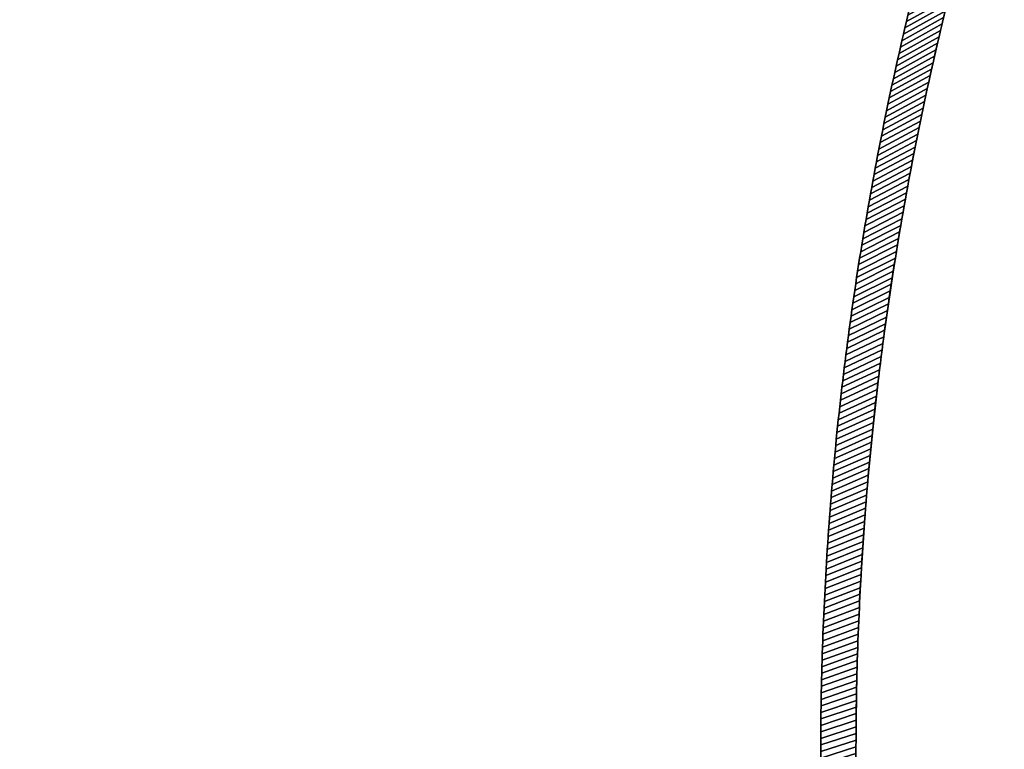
# Model space of a CAD drawing. Extents: x -14.9 to 10.6, y -11.3 to 8.7.
# Tile 12 of 13: x 4 to 10.6, y -1.2 to 3.7. Entities that reach past the tile are written whole.
import ezdxf

# ---------------------------------------------------------------- set-up
doc = ezdxf.new("R2010")
doc.units = 0
doc.header["$MEASUREMENT"] = 0
doc.layers.get('0').update_dxf_attribs({"linetype": 'CONTINUOUS'})

msp = doc.modelspace()

# ---------------------------------------------------------------- linework, layer by layer
at = {"elevation": -7.7762}
msp.add_lwpolyline([(10.5531, -7.7074), (9.4926, -11.1843, -0.326191), (9.3799, -11.2666), (8.7916, -11.2666), (-14.6762, -11.2666, -0.376322), (-14.8817, -11.0321), (-14.8817, -11.0314), (-14.8817, 8.4989, -0.376322), (-14.6762, 8.7334), (8.7916, 8.7334), (9.3799, 8.7334, -0.32213), (9.492, 8.6528), (10.5531, 5.1743, -0.164351), (10.5529, 5.0985, 0.155264), (10.553, -7.6316, -0.162918)], format="xyb", close=True, dxfattribs=at)

# ---------------------------------------------------------------- meshes
mesh = msp.add_polymesh((2, 9))
for k, corner in enumerate([(9.8535, 3.4253, -8.0124), (9.8632, 3.4679, -8.0124), (9.873, 3.5105, -8.0124), (9.8828, 3.5531, -8.0124), (9.8928, 3.5957, -8.0124), (9.9029, 3.6383, -8.0124), (9.913, 3.6808, -8.0124), (9.9232, 3.7233, -8.0124), (9.9336, 3.7658, -8.0124), (10.1316, 3.5793, -7.7762), (10.142, 3.6226, -7.7762), (10.1524, 3.6658, -7.7762), (10.1629, 3.7091, -7.7762), (10.1735, 3.7523, -7.7762), (10.1841, 3.7955, -7.7762), (10.1949, 3.8386, -7.7762), (10.2058, 3.8818, -7.7762), (10.2167, 3.9249, -7.7762)]):
    mesh.set_mesh_vertex(divmod(k, 9), corner)
mesh = msp.add_polymesh((2, 9))
for k, corner in enumerate([(9.9232, 3.7233, 6.73), (9.913, 3.6808, 6.73), (9.9029, 3.6383, 6.73), (9.8928, 3.5957, 6.73), (9.8828, 3.5531, 6.73), (9.873, 3.5105, 6.73), (9.8632, 3.4679, 6.73), (9.8535, 3.4253, 6.73), (9.8438, 3.3827, 6.73), (10.2058, 3.8818, 6.4938), (10.1949, 3.8386, 6.4938), (10.1841, 3.7955, 6.4938), (10.1735, 3.7523, 6.4938), (10.1629, 3.7091, 6.4938), (10.1524, 3.6658, 6.4938), (10.142, 3.6226, 6.4938), (10.1316, 3.5793, 6.4938), (10.1214, 3.536, 6.4938)]):
    mesh.set_mesh_vertex(divmod(k, 9), corner)
mesh = msp.add_polymesh((2, 9))
for k, corner in enumerate([(9.779, 3.0836, -8.0124), (9.788, 3.1264, -8.0124), (9.7971, 3.1691, -8.0124), (9.8062, 3.2119, -8.0124), (9.8155, 3.2546, -8.0124), (9.8249, 3.2973, -8.0124), (9.8343, 3.34, -8.0124), (9.8438, 3.3827, -8.0124), (9.8535, 3.4253, -8.0124), (10.0524, 3.2323, -7.7762), (10.062, 3.2758, -7.7762), (10.0717, 3.3192, -7.7762), (10.0814, 3.3626, -7.7762), (10.0913, 3.406, -7.7762), (10.1012, 3.4493, -7.7762), (10.1113, 3.4927, -7.7762), (10.1214, 3.536, -7.7762), (10.1316, 3.5793, -7.7762)]):
    mesh.set_mesh_vertex(divmod(k, 9), corner)
mesh = msp.add_polymesh((2, 9))
for k, corner in enumerate([(9.8438, 3.3827, 6.73), (9.8343, 3.34, 6.73), (9.8249, 3.2973, 6.73), (9.8155, 3.2546, 6.73), (9.8062, 3.2119, 6.73), (9.7971, 3.1691, 6.73), (9.788, 3.1264, 6.73), (9.779, 3.0836, 6.73), (9.7701, 3.0408, 6.73), (10.1214, 3.536, 6.4938), (10.1113, 3.4927, 6.4938), (10.1012, 3.4493, 6.4938), (10.0913, 3.406, 6.4938), (10.0814, 3.3626, 6.4938), (10.0717, 3.3192, 6.4938), (10.062, 3.2758, 6.4938), (10.0524, 3.2323, 6.4938), (10.0429, 3.1888, 6.4938)]):
    mesh.set_mesh_vertex(divmod(k, 9), corner)
mesh = msp.add_polymesh((2, 9))
for k, corner in enumerate([(9.7701, 3.0408, 6.73), (9.7612, 2.998, 6.73), (9.7525, 2.9551, 6.73), (9.7438, 2.9123, 6.73), (9.7353, 2.8694, 6.73), (9.7268, 2.8265, 6.73), (9.7184, 2.7836, 6.73), (9.7101, 2.7407, 6.73), (9.7019, 2.6977, 6.73), (10.0429, 3.1888, 6.4938), (10.0335, 3.1454, 6.4938), (10.0242, 3.1019, 6.4938), (10.015, 3.0583, 6.4938), (10.0059, 3.0148, 6.4938), (9.9969, 2.9712, 6.4938), (9.9879, 2.9276, 6.4938), (9.9791, 2.884, 6.4938), (9.9703, 2.8404, 6.4938)]):
    mesh.set_mesh_vertex(divmod(k, 9), corner)
mesh = msp.add_polymesh((2, 9))
for k, corner in enumerate([(9.7101, 2.7407, -8.0124), (9.7184, 2.7836, -8.0124), (9.7268, 2.8265, -8.0124), (9.7353, 2.8694, -8.0124), (9.7438, 2.9123, -8.0124), (9.7525, 2.9551, -8.0124), (9.7612, 2.998, -8.0124), (9.7701, 3.0408, -8.0124), (9.779, 3.0836, -8.0124), (9.9791, 2.884, -7.7762), (9.9879, 2.9276, -7.7762), (9.9969, 2.9712, -7.7762), (10.0059, 3.0148, -7.7762), (10.015, 3.0583, -7.7762), (10.0242, 3.1019, -7.7762), (10.0335, 3.1454, -7.7762), (10.0429, 3.1888, -7.7762), (10.0524, 3.2323, -7.7762)]):
    mesh.set_mesh_vertex(divmod(k, 9), corner)
mesh = msp.add_polymesh((2, 9))
for k, corner in enumerate([(9.7019, 2.6977, 6.73), (9.6938, 2.6548, 6.73), (9.6858, 2.6118, 6.73), (9.6778, 2.5688, 6.73), (9.67, 2.5258, 6.73), (9.6622, 2.4828, 6.73), (9.6545, 2.4397, 6.73), (9.6469, 2.3967, 6.73), (9.6394, 2.3536, 6.73), (9.9703, 2.8404, 6.4938), (9.9617, 2.7968, 6.4938), (9.9531, 2.7531, 6.4938), (9.9446, 2.7094, 6.4938), (9.9363, 2.6657, 6.4938), (9.928, 2.622, 6.4938), (9.9198, 2.5783, 6.4938), (9.9117, 2.5346, 6.4938), (9.9037, 2.4908, 6.4938)]):
    mesh.set_mesh_vertex(divmod(k, 9), corner)
mesh = msp.add_polymesh((2, 9))
for k, corner in enumerate([(9.6469, 2.3967, -8.0124), (9.6545, 2.4397, -8.0124), (9.6622, 2.4828, -8.0124), (9.67, 2.5258, -8.0124), (9.6778, 2.5688, -8.0124), (9.6858, 2.6118, -8.0124), (9.6938, 2.6548, -8.0124), (9.7019, 2.6977, -8.0124), (9.7101, 2.7407, -8.0124), (9.9117, 2.5346, -7.7762), (9.9198, 2.5783, -7.7762), (9.928, 2.622, -7.7762), (9.9363, 2.6657, -7.7762), (9.9446, 2.7094, -7.7762), (9.9531, 2.7531, -7.7762), (9.9617, 2.7968, -7.7762), (9.9703, 2.8404, -7.7762), (9.9791, 2.884, -7.7762)]):
    mesh.set_mesh_vertex(divmod(k, 9), corner)
mesh = msp.add_polymesh((2, 9))
for k, corner in enumerate([(9.5894, 2.0517, -8.0124), (9.5963, 2.0949, -8.0124), (9.6033, 2.138, -8.0124), (9.6103, 2.1812, -8.0124), (9.6175, 2.2243, -8.0124), (9.6247, 2.2674, -8.0124), (9.632, 2.3105, -8.0124), (9.6394, 2.3536, -8.0124), (9.6469, 2.3967, -8.0124), (9.8502, 2.184, -7.7762), (9.8576, 2.2279, -7.7762), (9.865, 2.2717, -7.7762), (9.8726, 2.3156, -7.7762), (9.8802, 2.3594, -7.7762), (9.8879, 2.4032, -7.7762), (9.8958, 2.447, -7.7762), (9.9037, 2.4908, -7.7762), (9.9117, 2.5346, -7.7762)]):
    mesh.set_mesh_vertex(divmod(k, 9), corner)
mesh = msp.add_polymesh((2, 9))
for k, corner in enumerate([(9.6394, 2.3536, 6.73), (9.632, 2.3105, 6.73), (9.6247, 2.2674, 6.73), (9.6175, 2.2243, 6.73), (9.6103, 2.1812, 6.73), (9.6033, 2.138, 6.73), (9.5963, 2.0949, 6.73), (9.5894, 2.0517, 6.73), (9.5826, 2.0085, 6.73), (9.9037, 2.4908, 6.4938), (9.8958, 2.447, 6.4938), (9.8879, 2.4032, 6.4938), (9.8802, 2.3594, 6.4938), (9.8726, 2.3156, 6.4938), (9.865, 2.2717, 6.4938), (9.8576, 2.2279, 6.4938), (9.8502, 2.184, 6.4938), (9.8429, 2.1401, 6.4938)]):
    mesh.set_mesh_vertex(divmod(k, 9), corner)
mesh = msp.add_polymesh((2, 9))
for k, corner in enumerate([(9.5376, 1.7058, -8.0124), (9.5438, 1.7491, -8.0124), (9.55, 1.7923, -8.0124), (9.5564, 1.8356, -8.0124), (9.5628, 1.8788, -8.0124), (9.5693, 1.9221, -8.0124), (9.5759, 1.9653, -8.0124), (9.5826, 2.0085, -8.0124), (9.5894, 2.0517, -8.0124), (9.7947, 1.8324, -7.7762), (9.8013, 1.8764, -7.7762), (9.808, 1.9204, -7.7762), (9.8148, 1.9644, -7.7762), (9.8217, 2.0083, -7.7762), (9.8287, 2.0523, -7.7762), (9.8358, 2.0962, -7.7762), (9.8429, 2.1401, -7.7762), (9.8502, 2.184, -7.7762)]):
    mesh.set_mesh_vertex(divmod(k, 9), corner)
mesh = msp.add_polymesh((2, 9))
for k, corner in enumerate([(9.5826, 2.0085, 6.73), (9.5759, 1.9653, 6.73), (9.5693, 1.9221, 6.73), (9.5628, 1.8788, 6.73), (9.5564, 1.8356, 6.73), (9.55, 1.7923, 6.73), (9.5438, 1.7491, 6.73), (9.5376, 1.7058, 6.73), (9.5315, 1.6625, 6.73), (9.8429, 2.1401, 6.4938), (9.8358, 2.0962, 6.4938), (9.8287, 2.0523, 6.4938), (9.8217, 2.0083, 6.4938), (9.8148, 1.9644, 6.4938), (9.808, 1.9204, 6.4938), (9.8013, 1.8764, 6.4938), (9.7947, 1.8324, 6.4938), (9.7882, 1.7884, 6.4938)]):
    mesh.set_mesh_vertex(divmod(k, 9), corner)
mesh = msp.add_polymesh((2, 9))
for k, corner in enumerate([(9.5315, 1.6625, 6.73), (9.5255, 1.6192, 6.73), (9.5196, 1.5759, 6.73), (9.5138, 1.5325, 6.73), (9.5081, 1.4892, 6.73), (9.5025, 1.4458, 6.73), (9.4969, 1.4025, 6.73), (9.4915, 1.3591, 6.73), (9.4861, 1.3157, 6.73), (9.7882, 1.7884, 6.4938), (9.7817, 1.7444, 6.4938), (9.7754, 1.7004, 6.4938), (9.7692, 1.6563, 6.4938), (9.763, 1.6122, 6.4938), (9.757, 1.5682, 6.4938), (9.751, 1.5241, 6.4938), (9.7451, 1.48, 6.4938), (9.7394, 1.4359, 6.4938)]):
    mesh.set_mesh_vertex(divmod(k, 9), corner)
mesh = msp.add_polymesh((2, 9))
for k, corner in enumerate([(9.4915, 1.3591, -8.0124), (9.4969, 1.4025, -8.0124), (9.5025, 1.4458, -8.0124), (9.5081, 1.4892, -8.0124), (9.5138, 1.5325, -8.0124), (9.5196, 1.5759, -8.0124), (9.5255, 1.6192, -8.0124), (9.5315, 1.6625, -8.0124), (9.5376, 1.7058, -8.0124), (9.7451, 1.48, -7.7762), (9.751, 1.5241, -7.7762), (9.757, 1.5682, -7.7762), (9.763, 1.6122, -7.7762), (9.7692, 1.6563, -7.7762), (9.7754, 1.7004, -7.7762), (9.7817, 1.7444, -7.7762), (9.7882, 1.7884, -7.7762), (9.7947, 1.8324, -7.7762)]):
    mesh.set_mesh_vertex(divmod(k, 9), corner)
mesh = msp.add_polymesh((2, 9))
for k, corner in enumerate([(9.4511, 1.0117, -8.0124), (9.4558, 1.0551, -8.0124), (9.4606, 1.0986, -8.0124), (9.4656, 1.142, -8.0124), (9.4706, 1.1855, -8.0124), (9.4757, 1.2289, -8.0124), (9.4808, 1.2723, -8.0124), (9.4861, 1.3157, -8.0124), (9.4915, 1.3591, -8.0124), (9.7016, 1.1267, -7.7762), (9.7067, 1.1709, -7.7762), (9.7119, 1.2151, -7.7762), (9.7172, 1.2593, -7.7762), (9.7226, 1.3035, -7.7762), (9.7281, 1.3476, -7.7762), (9.7337, 1.3917, -7.7762), (9.7394, 1.4359, -7.7762), (9.7451, 1.48, -7.7762)]):
    mesh.set_mesh_vertex(divmod(k, 9), corner)
mesh = msp.add_polymesh((2, 9))
for k, corner in enumerate([(9.4861, 1.3157, 6.73), (9.4808, 1.2723, 6.73), (9.4757, 1.2289, 6.73), (9.4706, 1.1855, 6.73), (9.4656, 1.142, 6.73), (9.4606, 1.0986, 6.73), (9.4558, 1.0551, 6.73), (9.4511, 1.0117, 6.73), (9.4464, 0.9682, 6.73), (9.7394, 1.4359, 6.4938), (9.7337, 1.3917, 6.4938), (9.7281, 1.3476, 6.4938), (9.7226, 1.3035, 6.4938), (9.7172, 1.2593, 6.4938), (9.7119, 1.2151, 6.4938), (9.7067, 1.1709, 6.4938), (9.7016, 1.1267, 6.4938), (9.6965, 1.0825, 6.4938)]):
    mesh.set_mesh_vertex(divmod(k, 9), corner)
mesh = msp.add_polymesh((2, 9))
for k, corner in enumerate([(9.4164, 0.6636, -8.0124), (9.4204, 0.7072, -8.0124), (9.4245, 0.7507, -8.0124), (9.4287, 0.7942, -8.0124), (9.433, 0.8377, -8.0124), (9.4374, 0.8812, -8.0124), (9.4419, 0.9247, -8.0124), (9.4464, 0.9682, -8.0124), (9.4511, 1.0117, -8.0124), (9.664, 0.7728, -7.7762), (9.6683, 0.8171, -7.7762), (9.6728, 0.8613, -7.7762), (9.6774, 0.9056, -7.7762), (9.682, 0.9499, -7.7762), (9.6868, 0.9941, -7.7762), (9.6916, 1.0383, -7.7762), (9.6965, 1.0825, -7.7762), (9.7016, 1.1267, -7.7762)]):
    mesh.set_mesh_vertex(divmod(k, 9), corner)
mesh = msp.add_polymesh((2, 9))
for k, corner in enumerate([(9.4464, 0.9682, 6.73), (9.4419, 0.9247, 6.73), (9.4374, 0.8812, 6.73), (9.433, 0.8377, 6.73), (9.4287, 0.7942, 6.73), (9.4245, 0.7507, 6.73), (9.4204, 0.7072, 6.73), (9.4164, 0.6636, 6.73), (9.4125, 0.6201, 6.73), (9.6965, 1.0825, 6.4938), (9.6916, 1.0383, 6.4938), (9.6868, 0.9941, 6.4938), (9.682, 0.9499, 6.4938), (9.6774, 0.9056, 6.4938), (9.6728, 0.8613, 6.4938), (9.6683, 0.8171, 6.4938), (9.664, 0.7728, 6.4938), (9.6597, 0.7285, 6.4938)]):
    mesh.set_mesh_vertex(divmod(k, 9), corner)
mesh = msp.add_polymesh((2, 9))
for k, corner in enumerate([(9.4125, 0.6201, 6.73), (9.4086, 0.5765, 6.73), (9.4049, 0.533, 6.73), (9.4012, 0.4894, 6.73), (9.3977, 0.4458, 6.73), (9.3942, 0.4023, 6.73), (9.3908, 0.3587, 6.73), (9.3875, 0.3151, 6.73), (9.3843, 0.2715, 6.73), (9.6597, 0.7285, 6.4938), (9.6555, 0.6842, 6.4938), (9.6514, 0.6399, 6.4938), (9.6474, 0.5956, 6.4938), (9.6435, 0.5513, 6.4938), (9.6397, 0.507, 6.4938), (9.636, 0.4626, 6.4938), (9.6324, 0.4183, 6.4938), (9.6289, 0.3739, 6.4938)]):
    mesh.set_mesh_vertex(divmod(k, 9), corner)
mesh = msp.add_polymesh((2, 9))
for k, corner in enumerate([(9.3875, 0.3151, -8.0124), (9.3908, 0.3587, -8.0124), (9.3942, 0.4023, -8.0124), (9.3977, 0.4458, -8.0124), (9.4012, 0.4894, -8.0124), (9.4049, 0.533, -8.0124), (9.4086, 0.5765, -8.0124), (9.4125, 0.6201, -8.0124), (9.4164, 0.6636, -8.0124), (9.6324, 0.4183, -7.7762), (9.636, 0.4626, -7.7762), (9.6397, 0.507, -7.7762), (9.6435, 0.5513, -7.7762), (9.6474, 0.5956, -7.7762), (9.6514, 0.6399, -7.7762), (9.6555, 0.6842, -7.7762), (9.6597, 0.7285, -7.7762), (9.664, 0.7728, -7.7762)]):
    mesh.set_mesh_vertex(divmod(k, 9), corner)
mesh = msp.add_polymesh((2, 9))
for k, corner in enumerate([(9.3643, -0.0339, -8.0124), (9.3669, 0.0097, -8.0124), (9.3696, 0.0534, -8.0124), (9.3723, 0.097, -8.0124), (9.3752, 0.1406, -8.0124), (9.3781, 0.1843, -8.0124), (9.3811, 0.2279, -8.0124), (9.3843, 0.2715, -8.0124), (9.3875, 0.3151, -8.0124), (9.6068, 0.0633, -7.7762), (9.6097, 0.1077, -7.7762), (9.6127, 0.1521, -7.7762), (9.6157, 0.1965, -7.7762), (9.6189, 0.2408, -7.7762), (9.6221, 0.2852, -7.7762), (9.6255, 0.3296, -7.7762), (9.6289, 0.3739, -7.7762), (9.6324, 0.4183, -7.7762)]):
    mesh.set_mesh_vertex(divmod(k, 9), corner)
mesh = msp.add_polymesh((2, 9))
for k, corner in enumerate([(9.3843, 0.2715, 6.73), (9.3811, 0.2279, 6.73), (9.3781, 0.1843, 6.73), (9.3752, 0.1406, 6.73), (9.3723, 0.097, 6.73), (9.3696, 0.0534, 6.73), (9.3669, 0.0097, 6.73), (9.3643, -0.0339, 6.73), (9.3618, -0.0776, 6.73), (9.6289, 0.3739, 6.4938), (9.6255, 0.3296, 6.4938), (9.6221, 0.2852, 6.4938), (9.6189, 0.2408, 6.4938), (9.6157, 0.1965, 6.4938), (9.6127, 0.1521, 6.4938), (9.6097, 0.1077, 6.4938), (9.6068, 0.0633, 6.4938), (9.6041, 0.0189, 6.4938)]):
    mesh.set_mesh_vertex(divmod(k, 9), corner)
mesh = msp.add_polymesh((2, 9))
for k, corner in enumerate([(9.3618, -0.0776, 6.73), (9.3594, -0.1212, 6.73), (9.3571, -0.1649, 6.73), (9.3549, -0.2085, 6.73), (9.3527, -0.2522, 6.73), (9.3507, -0.2959, 6.73), (9.3487, -0.3395, 6.73), (9.3469, -0.3832, 6.73), (9.3451, -0.4269, 6.73), (9.6041, 0.0189, 6.4938), (9.6014, -0.0255, 6.4938), (9.5988, -0.0699, 6.4938), (9.5963, -0.1144, 6.4938), (9.5939, -0.1588, 6.4938), (9.5916, -0.2032, 6.4938), (9.5894, -0.2476, 6.4938), (9.5873, -0.2921, 6.4938), (9.5853, -0.3365, 6.4938)]):
    mesh.set_mesh_vertex(divmod(k, 9), corner)
mesh = msp.add_polymesh((2, 9))
for k, corner in enumerate([(9.3469, -0.3832, -8.0124), (9.3487, -0.3395, -8.0124), (9.3507, -0.2959, -8.0124), (9.3527, -0.2522, -8.0124), (9.3549, -0.2085, -8.0124), (9.3571, -0.1649, -8.0124), (9.3594, -0.1212, -8.0124), (9.3618, -0.0776, -8.0124), (9.3643, -0.0339, -8.0124), (9.5873, -0.2921, -7.7762), (9.5894, -0.2476, -7.7762), (9.5916, -0.2032, -7.7762), (9.5939, -0.1588, -7.7762), (9.5963, -0.1144, -7.7762), (9.5988, -0.0699, -7.7762), (9.6014, -0.0255, -7.7762), (9.6041, 0.0189, -7.7762), (9.6068, 0.0633, -7.7762)]):
    mesh.set_mesh_vertex(divmod(k, 9), corner)
mesh = msp.add_polymesh((2, 9))
for k, corner in enumerate([(9.3352, -0.7328, -8.0124), (9.3363, -0.6891, -8.0124), (9.3376, -0.6454, -8.0124), (9.3389, -0.6017, -8.0124), (9.3403, -0.558, -8.0124), (9.3418, -0.5143, -8.0124), (9.3434, -0.4706, -8.0124), (9.3451, -0.4269, -8.0124), (9.3469, -0.3832, -8.0124), (9.5738, -0.6477, -7.7762), (9.5752, -0.6033, -7.7762), (9.5766, -0.5588, -7.7762), (9.5782, -0.5143, -7.7762), (9.5798, -0.4699, -7.7762), (9.5815, -0.4254, -7.7762), (9.5834, -0.381, -7.7762), (9.5853, -0.3365, -7.7762), (9.5873, -0.2921, -7.7762)]):
    mesh.set_mesh_vertex(divmod(k, 9), corner)
mesh = msp.add_polymesh((2, 9))
for k, corner in enumerate([(9.3451, -0.4269, 6.73), (9.3434, -0.4706, 6.73), (9.3418, -0.5143, 6.73), (9.3403, -0.558, 6.73), (9.3389, -0.6017, 6.73), (9.3376, -0.6454, 6.73), (9.3363, -0.6891, 6.73), (9.3352, -0.7328, 6.73), (9.3341, -0.7765, 6.73), (9.5853, -0.3365, 6.4938), (9.5834, -0.381, 6.4938), (9.5815, -0.4254, 6.4938), (9.5798, -0.4699, 6.4938), (9.5782, -0.5143, 6.4938), (9.5766, -0.5588, 6.4938), (9.5752, -0.6033, 6.4938), (9.5738, -0.6477, 6.4938), (9.5725, -0.6922, 6.4938)]):
    mesh.set_mesh_vertex(divmod(k, 9), corner)
mesh = msp.add_polymesh((2, 9))
for k, corner in enumerate([(9.3293, -1.0825, -8.0124), (9.3297, -1.0388, -8.0124), (9.3302, -0.9951, -8.0124), (9.3308, -0.9513, -8.0124), (9.3315, -0.9076, -8.0124), (9.3323, -0.8639, -8.0124), (9.3332, -0.8202, -8.0124), (9.3341, -0.7765, -8.0124), (9.3352, -0.7328, -8.0124), (9.5663, -1.0036, -7.7762), (9.5669, -0.9591, -7.7762), (9.5676, -0.9146, -7.7762), (9.5684, -0.8701, -7.7762), (9.5693, -0.8257, -7.7762), (9.5703, -0.7812, -7.7762), (9.5714, -0.7367, -7.7762), (9.5725, -0.6922, -7.7762), (9.5738, -0.6477, -7.7762)]):
    mesh.set_mesh_vertex(divmod(k, 9), corner)
mesh = msp.add_polymesh((2, 9))
for k, corner in enumerate([(9.3341, -0.7765, 6.73), (9.3332, -0.8202, 6.73), (9.3323, -0.8639, 6.73), (9.3315, -0.9076, 6.73), (9.3308, -0.9513, 6.73), (9.3302, -0.9951, 6.73), (9.3297, -1.0388, 6.73), (9.3293, -1.0825, 6.73), (9.329, -1.1262, 6.73), (9.5725, -0.6922, 6.4938), (9.5714, -0.7367, 6.4938), (9.5703, -0.7812, 6.4938), (9.5693, -0.8257, 6.4938), (9.5684, -0.8701, 6.4938), (9.5676, -0.9146, 6.4938), (9.5669, -0.9591, 6.4938), (9.5663, -1.0036, 6.4938), (9.5658, -1.0481, 6.4938)]):
    mesh.set_mesh_vertex(divmod(k, 9), corner)
mesh = msp.add_polymesh((2, 9))
for k, corner in enumerate([(9.3291, -1.4322, -8.0124), (9.3288, -1.3885, -8.0124), (9.3286, -1.3448, -8.0124), (9.3285, -1.3011, -8.0124), (9.3285, -1.2574, -8.0124), (9.3286, -1.2136, -8.0124), (9.3287, -1.1699, -8.0124), (9.329, -1.1262, -8.0124), (9.3293, -1.0825, -8.0124), (9.5649, -1.3595, -7.7762), (9.5647, -1.315, -7.7762), (9.5647, -1.2705, -7.7762), (9.5647, -1.226, -7.7762), (9.5649, -1.1815, -7.7762), (9.5651, -1.1371, -7.7762), (9.5654, -1.0926, -7.7762), (9.5658, -1.0481, -7.7762), (9.5663, -1.0036, -7.7762)]):
    mesh.set_mesh_vertex(divmod(k, 9), corner)
mesh = msp.add_polymesh((2, 9))
for k, corner in enumerate([(9.329, -1.1262, 6.73), (9.3287, -1.1699, 6.73), (9.3286, -1.2136, 6.73), (9.3285, -1.2574, 6.73), (9.3285, -1.3011, 6.73), (9.3286, -1.3448, 6.73), (9.3288, -1.3885, 6.73), (9.3291, -1.4322, 6.73), (9.3295, -1.476, 6.73), (9.5658, -1.0481, 6.4938), (9.5654, -1.0926, 6.4938), (9.5651, -1.1371, 6.4938), (9.5649, -1.1815, 6.4938), (9.5647, -1.226, 6.4938), (9.5647, -1.2705, 6.4938), (9.5647, -1.315, 6.4938), (9.5649, -1.3595, 6.4938), (9.5651, -1.404, 6.4938)]):
    mesh.set_mesh_vertex(divmod(k, 9), corner)

doc.saveas('drawing.dxf')
